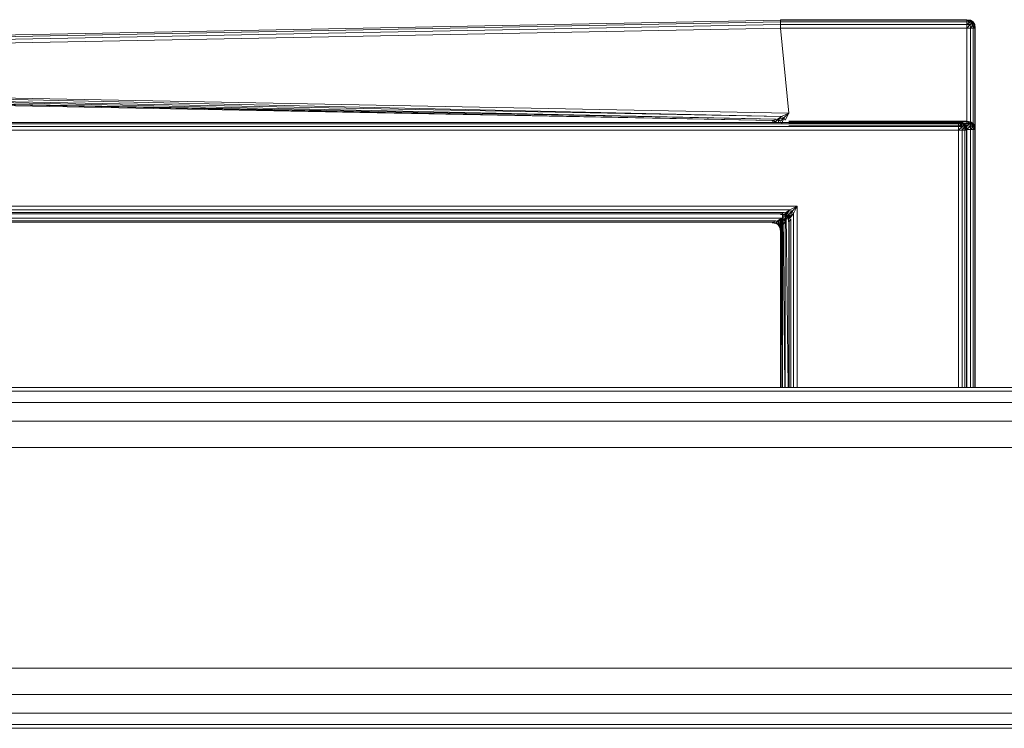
# Model space of a CAD drawing. Header units: millimetres. Extents: x 1 to 3476, y -521 to 159.
# Tile 20 of 130: x 530 to 600, y 108 to 159. Entities that reach past the tile are written whole.
import ezdxf

# ---------------------------------------------------------------- set-up
doc = ezdxf.new("R2010")
doc.units = ezdxf.units.MM
doc.layers.add('VG491211CA_dwg', color=8, linetype='Continuous', lineweight=9)

# ---------------------------------------------------------------- blocks, each defined once
blk = doc.blocks.new('VG491211CA_dwg-300031-Południe')
at = {"color": 18, "lineweight": 9}
for p, q in [((584.198, 158.986), (506.919, 157.493)), ((584.196, 158.874), (506.919, 157.38)), ((506.919, 157.193), (584.197, 158.686)), ((584.196, 158.874), (584.198, 158.986)), ((584.197, 158.686), (584.196, 158.874)), ((597.593, 158.874), (584.196, 158.874)), ((584.196, 158.874), (597.593, 158.874)), ((584.199, 158.424), (584.197, 158.686)), ((584.197, 158.686), (597.593, 158.686)), ((597.593, 158.686), (584.197, 158.686)), ((584.198, 158.986), (584.201, 159.024)), ((584.201, 159.024), (584.198, 158.986)), ((597.593, 158.986), (584.198, 158.986)), ((584.198, 158.986), (597.593, 158.986)), ((597.593, 159.024), (584.201, 159.024)), ((584.201, 159.024), (597.593, 159.024)), ((597.593, 158.986), (597.593, 159.024)), ((597.593, 159.024), (597.837, 158.949)), ((597.593, 159.024), (597.855, 158.986)), ((597.855, 158.986), (597.593, 159.024)), ((597.593, 159.024), (597.837, 158.949)), ((597.593, 159.024), (597.593, 158.986)), ((597.593, 158.874), (597.593, 158.986)), ((597.593, 158.986), (597.799, 158.855)), ((597.593, 158.986), (597.837, 158.949)), ((597.837, 158.949), (597.593, 158.986)), ((597.593, 158.986), (597.799, 158.855)), ((597.593, 158.986), (597.593, 158.874)), ((597.799, 158.855), (597.593, 158.874)), ((597.593, 158.874), (597.593, 158.686)), ((597.593, 158.686), (597.593, 158.874)), ((597.593, 158.874), (597.799, 158.855)), ((597.593, 158.686), (597.799, 158.855)), ((597.593, 158.686), (597.799, 158.855)), ((597.593, 158.686), (597.837, 158.668)), ((597.593, 158.686), (597.593, 158.424)), ((597.837, 158.668), (597.593, 158.686)), ((597.593, 158.424), (597.593, 158.686)), ((597.593, 158.424), (597.837, 158.668)), ((597.593, 158.424), (597.837, 158.668)), ((597.799, 158.855), (597.837, 158.949)), ((597.837, 158.949), (597.799, 158.855)), ((597.968, 158.799), (597.799, 158.855)), ((597.799, 158.855), (597.837, 158.668)), ((597.837, 158.668), (597.799, 158.855)), ((597.799, 158.855), (597.968, 158.799)), ((597.837, 158.949), (597.855, 158.986)), ((597.855, 158.986), (597.837, 158.949)), ((597.837, 158.949), (597.968, 158.799)), ((597.837, 158.949), (598.024, 158.855)), ((598.024, 158.855), (597.837, 158.949)), ((597.837, 158.949), (597.968, 158.799)), ((597.837, 158.668), (597.968, 158.799)), ((597.837, 158.668), (597.968, 158.799)), ((597.837, 158.668), (598.024, 158.63)), ((597.837, 158.668), (597.855, 158.424)), ((598.024, 158.63), (597.837, 158.668)), ((597.855, 158.424), (597.837, 158.668)), ((597.855, 158.986), (598.024, 158.855)), ((597.855, 158.986), (598.043, 158.874)), ((598.043, 158.874), (597.855, 158.986)), ((597.855, 158.986), (598.024, 158.855)), ((597.855, 158.424), (598.024, 158.63)), ((597.855, 158.424), (598.024, 158.63)), ((598.024, 158.855), (597.968, 158.799)), ((597.968, 158.799), (598.024, 158.855)), ((597.968, 158.799), (598.024, 158.63)), ((598.118, 158.668), (597.968, 158.799)), ((598.118, 158.668), (597.968, 158.799)), ((598.024, 158.63), (597.968, 158.799)), ((598.043, 158.874), (598.024, 158.855)), ((598.024, 158.855), (598.043, 158.874)), ((598.118, 158.668), (598.024, 158.855)), ((598.155, 158.686), (598.024, 158.855)), ((598.024, 158.855), (598.118, 158.668)), ((598.155, 158.686), (598.024, 158.855)), ((598.024, 158.63), (598.118, 158.668)), ((598.118, 158.668), (598.024, 158.63)), ((598.024, 158.63), (598.043, 158.424)), ((598.155, 158.424), (598.024, 158.63)), ((598.155, 158.424), (598.024, 158.63)), ((598.043, 158.424), (598.024, 158.63)), ((598.155, 158.686), (598.043, 158.874)), ((598.043, 158.874), (598.155, 158.686)), ((598.118, 158.668), (598.155, 158.686)), ((598.155, 158.686), (598.118, 158.668)), ((598.155, 158.424), (598.118, 158.668)), ((598.193, 158.424), (598.118, 158.668)), ((598.118, 158.668), (598.155, 158.424)), ((598.193, 158.424), (598.118, 158.668)), ((598.193, 158.424), (598.155, 158.686)), ((598.155, 158.686), (598.193, 158.424)), ((584.199, 158.424), (506.919, 156.93)), ((584.793, 152.309), (584.199, 158.424)), ((597.593, 158.424), (584.199, 158.424)), ((597.593, 158.424), (597.855, 158.424)), ((597.593, 151.72), (597.593, 158.424)), ((597.855, 158.424), (598.043, 158.424)), ((597.855, 158.424), (597.855, 132.579)), ((598.043, 158.424), (598.155, 158.424)), ((598.155, 158.424), (598.043, 158.424)), ((598.043, 158.424), (598.043, 132.579)), ((598.155, 158.424), (598.193, 158.424)), ((598.193, 158.424), (598.155, 158.424)), ((598.155, 132.579), (598.155, 158.424)), ((598.155, 158.424), (598.155, 132.579)), ((598.193, 132.579), (598.193, 158.424)), ((598.193, 158.424), (598.193, 132.579)), ((584.793, 152.309), (506.919, 153.814)), ((584.268, 152.057), (506.919, 153.778)), ((584.268, 152.057), (506.919, 153.551)), ((583.893, 151.876), (506.919, 153.526)), ((506.919, 153.364), (583.893, 151.876)), ((506.919, 153.348), (583.668, 151.768)), ((506.919, 153.251), (583.668, 151.768)), ((584.793, 152.309), (584.268, 152.057)), ((584.431, 151.954), (584.793, 152.309)), ((584.53, 151.789), (584.793, 152.309)), ((584.793, 151.641), (323.124, 151.641)), ((584.793, 151.528), (323.124, 151.528)), ((583.668, 151.768), (583.593, 151.732)), ((583.593, 151.732), (583.668, 151.768)), ((583.593, 151.732), (583.855, 151.689)), ((583.855, 151.689), (583.593, 151.732)), ((583.668, 151.768), (583.893, 151.876)), ((583.668, 151.768), (583.893, 151.726)), ((583.668, 151.768), (583.855, 151.689)), ((583.893, 151.726), (583.668, 151.768)), ((583.855, 151.689), (583.668, 151.768)), ((583.893, 151.726), (583.855, 151.689)), ((583.855, 151.689), (583.893, 151.726)), ((583.968, 151.856), (583.893, 151.726)), ((584.043, 151.836), (583.893, 151.726)), ((584.043, 151.836), (583.893, 151.726)), ((583.968, 151.856), (584.268, 152.057)), ((584.043, 151.836), (584.268, 152.057)), ((584.431, 151.954), (584.043, 151.836)), ((584.043, 151.836), (584.193, 151.72)), ((584.193, 151.72), (584.043, 151.836)), ((584.043, 151.836), (584.08, 151.61)), ((584.08, 151.61), (584.043, 151.836)), ((584.193, 151.72), (584.431, 151.954)), ((584.193, 151.72), (584.431, 151.954)), ((584.431, 151.954), (584.268, 152.057)), ((584.268, 152.057), (584.431, 151.954)), ((584.305, 151.569), (584.431, 151.954)), ((584.431, 151.954), (584.305, 151.569)), ((584.53, 151.789), (584.431, 151.954)), ((584.431, 151.954), (584.53, 151.789)), ((597.593, 151.716), (584.793, 151.716)), ((584.793, 151.716), (597.593, 151.716)), ((584.793, 151.678), (596.993, 151.678)), ((596.993, 151.678), (584.793, 151.678)), ((597.593, 151.678), (584.793, 151.678)), ((584.793, 151.678), (597.593, 151.678)), ((584.793, 151.641), (596.993, 151.641)), ((596.993, 151.641), (584.793, 151.641)), ((597.593, 151.566), (584.793, 151.566)), ((584.793, 151.566), (597.593, 151.566)), ((584.793, 151.528), (596.993, 151.528)), ((596.993, 151.528), (584.793, 151.528)), ((596.993, 151.678), (596.993, 151.641)), ((596.993, 151.678), (597.255, 151.641)), ((597.255, 151.641), (596.993, 151.678)), ((596.993, 151.641), (596.993, 151.678)), ((596.993, 151.678), (597.237, 151.603)), ((596.993, 151.678), (597.237, 151.603)), ((596.993, 151.641), (596.993, 151.528)), ((596.993, 151.528), (596.993, 151.641)), ((596.993, 151.641), (597.199, 151.509)), ((596.993, 151.641), (597.237, 151.603)), ((597.237, 151.603), (596.993, 151.641)), ((596.993, 151.641), (597.199, 151.509)), ((596.993, 151.528), (596.993, 151.341)), ((596.993, 151.341), (596.993, 151.528)), ((596.993, 151.528), (597.199, 151.509)), ((597.199, 151.509), (596.993, 151.528)), ((596.993, 151.341), (597.199, 151.509)), ((596.993, 151.341), (597.199, 151.509)), ((597.199, 151.509), (597.237, 151.603)), ((597.237, 151.603), (597.199, 151.509)), ((597.237, 151.322), (597.199, 151.509)), ((597.199, 151.509), (597.368, 151.453)), ((597.368, 151.453), (597.199, 151.509)), ((597.199, 151.509), (597.237, 151.322)), ((597.237, 151.603), (597.255, 151.641)), ((597.255, 151.641), (597.237, 151.603)), ((597.237, 151.603), (597.368, 151.453)), ((597.237, 151.603), (597.424, 151.509)), ((597.424, 151.509), (597.237, 151.603)), ((597.237, 151.603), (597.368, 151.453)), ((597.237, 151.322), (597.368, 151.453)), ((597.237, 151.322), (597.368, 151.453)), ((597.255, 151.641), (597.443, 151.528)), ((597.443, 151.528), (597.255, 151.641)), ((597.255, 151.641), (597.424, 151.509)), ((597.255, 151.641), (597.424, 151.509)), ((597.424, 151.509), (597.368, 151.453)), ((597.368, 151.453), (597.424, 151.509)), ((597.368, 151.453), (597.424, 151.284)), ((597.368, 151.453), (597.424, 151.284)), ((597.518, 151.322), (597.368, 151.453)), ((597.518, 151.322), (597.368, 151.453)), ((597.443, 151.528), (597.424, 151.509)), ((597.424, 151.509), (597.443, 151.528)), ((597.518, 151.322), (597.424, 151.509)), ((597.555, 151.341), (597.424, 151.509)), ((597.424, 151.509), (597.518, 151.322)), ((597.555, 151.341), (597.424, 151.509)), ((597.555, 151.341), (597.443, 151.528)), ((597.443, 151.528), (597.555, 151.341)), ((597.593, 151.678), (597.593, 151.716)), ((597.593, 151.716), (597.837, 151.641)), ((597.593, 151.716), (597.855, 151.678)), ((597.855, 151.678), (597.593, 151.716)), ((597.593, 151.716), (597.837, 151.641)), ((597.593, 151.716), (597.593, 151.678)), ((597.593, 151.566), (597.593, 151.678)), ((597.593, 151.678), (597.799, 151.547)), ((597.593, 151.678), (597.837, 151.641)), ((597.837, 151.641), (597.593, 151.678)), ((597.593, 151.678), (597.799, 151.547)), ((597.593, 151.678), (597.593, 151.566)), ((597.799, 151.547), (597.593, 151.566)), ((597.593, 151.566), (597.593, 151.378)), ((597.593, 151.378), (597.593, 151.566)), ((597.593, 151.566), (597.799, 151.547)), ((597.593, 151.378), (597.799, 151.547)), ((597.593, 151.378), (597.799, 151.547)), ((597.799, 151.547), (597.837, 151.641)), ((597.837, 151.641), (597.799, 151.547)), ((597.968, 151.491), (597.799, 151.547)), ((597.799, 151.547), (597.837, 151.359)), ((597.837, 151.359), (597.799, 151.547)), ((597.799, 151.547), (597.968, 151.491)), ((597.837, 151.641), (597.855, 151.678)), ((597.855, 151.678), (597.837, 151.641)), ((597.837, 151.641), (597.968, 151.491)), ((597.837, 151.641), (598.024, 151.547)), ((598.024, 151.547), (597.837, 151.641)), ((597.837, 151.641), (597.968, 151.491)), ((597.837, 151.359), (597.968, 151.491)), ((597.837, 151.359), (597.968, 151.491)), ((597.855, 151.678), (598.024, 151.547)), ((597.855, 151.678), (598.043, 151.566)), ((598.043, 151.566), (597.855, 151.678)), ((597.855, 151.678), (598.024, 151.547)), ((598.024, 151.547), (597.968, 151.491)), ((597.968, 151.491), (598.024, 151.547)), ((597.968, 151.491), (598.024, 151.322)), ((598.118, 151.359), (597.968, 151.491)), ((598.118, 151.359), (597.968, 151.491)), ((598.024, 151.322), (597.968, 151.491)), ((598.043, 151.566), (598.024, 151.547)), ((598.024, 151.547), (598.043, 151.566)), ((598.155, 151.378), (598.024, 151.547)), ((598.155, 151.378), (598.024, 151.547)), ((598.118, 151.359), (598.024, 151.547)), ((598.155, 151.378), (598.024, 151.547)), ((598.024, 151.547), (598.118, 151.359)), ((598.155, 151.378), (598.024, 151.547)), ((598.155, 151.378), (598.043, 151.566)), ((598.043, 151.566), (598.155, 151.378)), ((598.155, 151.378), (598.043, 151.566)), ((598.043, 151.566), (598.155, 151.378)), ((323.124, 151.341), (584.793, 151.341)), ((323.124, 151.078), (584.793, 151.078)), ((584.793, 151.378), (597.593, 151.378)), ((597.593, 151.378), (584.793, 151.378)), ((596.993, 151.341), (584.793, 151.341)), ((584.793, 151.341), (596.993, 151.341)), ((584.793, 151.078), (596.993, 151.078)), ((596.993, 151.341), (596.993, 151.078)), ((596.993, 151.078), (596.993, 151.341)), ((597.237, 151.322), (596.993, 151.341)), ((596.993, 151.341), (597.237, 151.322)), ((596.993, 151.078), (597.237, 151.322)), ((596.993, 151.078), (597.237, 151.322)), ((596.993, 151.078), (596.993, 132.579)), ((597.255, 151.078), (596.993, 151.078)), ((597.424, 151.284), (597.237, 151.322)), ((597.255, 151.078), (597.237, 151.322)), ((597.237, 151.322), (597.424, 151.284)), ((597.237, 151.322), (597.255, 151.078)), ((597.255, 151.078), (597.424, 151.284)), ((597.255, 151.078), (597.424, 151.284)), ((597.255, 151.078), (597.443, 151.078)), ((597.255, 151.078), (597.255, 132.579)), ((597.443, 151.078), (597.255, 151.078)), ((597.424, 151.284), (597.518, 151.322)), ((597.518, 151.322), (597.424, 151.284)), ((597.424, 151.284), (597.443, 151.078)), ((597.424, 151.284), (597.443, 151.078)), ((597.555, 151.078), (597.424, 151.284)), ((597.555, 151.078), (597.424, 151.284)), ((597.443, 151.078), (597.443, 132.579)), ((597.555, 151.078), (597.443, 151.078)), ((597.443, 151.078), (597.443, 132.579)), ((597.443, 151.078), (597.555, 151.078)), ((597.518, 151.322), (597.555, 151.341)), ((597.555, 151.341), (597.518, 151.322)), ((597.555, 151.078), (597.518, 151.322)), ((597.593, 151.078), (597.518, 151.322)), ((597.518, 151.322), (597.555, 151.078)), ((597.593, 151.078), (597.518, 151.322)), ((597.593, 151.078), (597.555, 151.341)), ((597.555, 151.341), (597.593, 151.078)), ((597.555, 132.579), (597.555, 151.078)), ((597.593, 151.078), (597.555, 151.078)), ((597.555, 151.078), (597.555, 132.579)), ((597.555, 151.078), (597.593, 151.078)), ((597.593, 151.378), (597.837, 151.359)), ((597.593, 151.378), (597.593, 151.116)), ((597.837, 151.359), (597.593, 151.378)), ((597.593, 151.116), (597.593, 151.378)), ((597.593, 151.116), (597.837, 151.359)), ((597.593, 151.116), (597.837, 151.359)), ((597.593, 151.116), (597.855, 151.116)), ((597.855, 151.116), (597.593, 151.116)), ((597.593, 151.116), (597.593, 144.412)), ((597.593, 132.579), (597.593, 151.078)), ((597.593, 151.078), (597.593, 132.579)), ((597.837, 151.359), (598.024, 151.322)), ((597.837, 151.359), (597.855, 151.116)), ((598.024, 151.322), (597.837, 151.359)), ((597.855, 151.116), (597.837, 151.359)), ((597.855, 151.116), (598.024, 151.322)), ((597.855, 151.116), (598.024, 151.322)), ((597.855, 151.116), (598.043, 151.116)), ((598.043, 151.116), (597.855, 151.116)), ((597.855, 151.116), (597.855, 144.412)), ((597.855, 132.579), (597.855, 151.116)), ((598.024, 151.322), (598.118, 151.359)), ((598.118, 151.359), (598.024, 151.322)), ((598.155, 151.116), (598.024, 151.322)), ((598.155, 151.116), (598.024, 151.322)), ((598.024, 151.322), (598.043, 151.116)), ((598.155, 151.116), (598.024, 151.322)), ((598.155, 151.116), (598.024, 151.322)), ((598.043, 151.116), (598.024, 151.322)), ((598.043, 151.116), (598.155, 151.116)), ((598.155, 151.116), (598.043, 151.116)), ((598.043, 151.116), (598.155, 151.116)), ((598.155, 151.116), (598.043, 151.116)), ((598.043, 151.116), (598.043, 144.412)), ((598.043, 132.579), (598.043, 151.116)), ((598.118, 151.359), (598.155, 151.378)), ((598.155, 151.378), (598.118, 151.359)), ((598.118, 151.359), (598.155, 151.378)), ((598.155, 151.378), (598.118, 151.359)), ((598.155, 151.116), (598.118, 151.359)), ((598.193, 151.116), (598.118, 151.359)), ((598.118, 151.359), (598.155, 151.116)), ((598.193, 151.116), (598.118, 151.359)), ((598.155, 151.116), (598.118, 151.359)), ((598.193, 151.116), (598.118, 151.359)), ((598.118, 151.359), (598.155, 151.116)), ((598.193, 151.116), (598.118, 151.359)), ((598.193, 151.116), (598.155, 151.378)), ((598.155, 151.378), (598.193, 151.116)), ((598.193, 151.116), (598.155, 151.378)), ((598.155, 151.378), (598.193, 151.116)), ((598.155, 151.116), (598.193, 151.116)), ((598.193, 151.116), (598.155, 151.116)), ((598.155, 151.116), (598.193, 151.116)), ((598.193, 151.116), (598.155, 151.116)), ((598.155, 144.412), (598.155, 151.116)), ((598.155, 151.116), (598.155, 132.579)), ((598.155, 132.579), (598.155, 151.116)), ((598.155, 151.116), (598.155, 132.579)), ((598.193, 144.412), (598.193, 151.116)), ((598.193, 151.116), (598.193, 132.579)), ((598.193, 132.579), (598.193, 151.116)), ((598.193, 151.116), (598.193, 132.579)), ((585.393, 145.612), (322.524, 145.612)), ((584.868, 145.35), (323.049, 145.35)), ((584.493, 145.162), (323.424, 145.162)), ((584.268, 145.05), (584.493, 145.162)), ((584.568, 145.143), (584.493, 145.012)), ((584.643, 145.125), (584.493, 145.012)), ((584.643, 145.125), (584.493, 145.012)), ((584.568, 145.143), (584.868, 145.35)), ((584.643, 145.125), (584.868, 145.35)), ((585.029, 145.249), (584.643, 145.125)), ((584.643, 145.125), (584.793, 145.012)), ((584.793, 145.012), (584.643, 145.125)), ((584.643, 145.125), (584.68, 144.9)), ((584.68, 144.9), (584.643, 145.125)), ((585.029, 145.249), (584.793, 145.012)), ((585.029, 145.249), (584.793, 145.012)), ((585.393, 145.612), (584.868, 145.35)), ((585.029, 145.249), (584.868, 145.35)), ((584.868, 145.35), (585.029, 145.249)), ((584.905, 144.862), (585.029, 145.249)), ((585.029, 145.249), (584.905, 144.862)), ((584.905, 144.862), (585.13, 145.087)), ((584.924, 144.787), (585.13, 145.087)), ((584.924, 144.787), (585.13, 145.087)), ((584.924, 144.787), (585.13, 145.087)), ((585.393, 145.612), (585.029, 145.249)), ((585.13, 145.087), (585.029, 145.249)), ((585.029, 145.249), (585.13, 145.087)), ((585.13, 145.087), (585.393, 145.612)), ((585.13, 145.087), (585.13, 132.579)), ((585.13, 132.579), (585.13, 145.087)), ((585.393, 132.579), (585.393, 145.612)), ((584.268, 145.05), (456.246, 145.05)), ((584.268, 144.75), (507.782, 144.75)), ((583.893, 144.562), (507.969, 144.562)), ((508.082, 144.45), (583.668, 144.45)), ((583.668, 144.45), (583.593, 144.412)), ((583.593, 144.412), (583.668, 144.45)), ((583.668, 144.45), (583.593, 144.412)), ((583.593, 144.412), (583.668, 144.45)), ((583.593, 144.412), (583.855, 144.375)), ((583.855, 144.375), (583.593, 144.412)), ((583.593, 144.412), (583.855, 144.375)), ((583.855, 144.375), (583.593, 144.412)), ((583.893, 144.562), (583.668, 144.45)), ((583.668, 144.45), (583.893, 144.412)), ((583.668, 144.45), (583.855, 144.375)), ((583.893, 144.412), (583.668, 144.45)), ((583.855, 144.375), (583.668, 144.45)), ((583.668, 144.45), (583.893, 144.412)), ((583.668, 144.45), (583.855, 144.375)), ((583.893, 144.412), (583.668, 144.45)), ((583.855, 144.375), (583.668, 144.45)), ((583.893, 144.412), (583.855, 144.375)), ((583.855, 144.375), (583.893, 144.412)), ((583.893, 144.412), (583.855, 144.375)), ((583.855, 144.375), (583.893, 144.412)), ((583.855, 144.375), (584.043, 144.262)), ((584.043, 144.262), (583.855, 144.375)), ((583.855, 144.375), (584.043, 144.262)), ((584.043, 144.262), (583.855, 144.375)), ((583.968, 144.543), (583.893, 144.412)), ((584.043, 144.525), (583.893, 144.412)), ((584.043, 144.525), (583.893, 144.412)), ((584.043, 144.525), (583.893, 144.412)), ((584.043, 144.525), (583.893, 144.412)), ((583.893, 144.412), (584.08, 144.3)), ((583.893, 144.412), (584.043, 144.262)), ((584.08, 144.3), (583.893, 144.412)), ((584.043, 144.262), (583.893, 144.412)), ((583.893, 144.412), (584.08, 144.3)), ((583.893, 144.412), (584.043, 144.262)), ((584.08, 144.3), (583.893, 144.412)), ((584.043, 144.262), (583.893, 144.412)), ((583.968, 144.543), (584.268, 144.75)), ((584.043, 144.525), (584.268, 144.75)), ((584.429, 144.649), (584.043, 144.525)), ((584.043, 144.525), (584.193, 144.412)), ((584.043, 144.525), (584.193, 144.412)), ((584.193, 144.412), (584.043, 144.525)), ((584.193, 144.412), (584.043, 144.525)), ((584.043, 144.525), (584.08, 144.3)), ((584.08, 144.3), (584.043, 144.525)), ((584.043, 144.525), (584.08, 144.3)), ((584.08, 144.3), (584.043, 144.525)), ((584.08, 144.3), (584.193, 144.412)), ((584.193, 144.412), (584.08, 144.3)), ((584.08, 144.3), (584.193, 144.412)), ((584.193, 144.412), (584.08, 144.3)), ((584.268, 145.05), (584.193, 145.012)), ((584.193, 145.012), (584.268, 145.05)), ((584.193, 145.012), (584.455, 144.975)), ((584.455, 144.975), (584.193, 145.012)), ((584.193, 132.579), (584.193, 144.75)), ((584.193, 144.75), (584.193, 132.579)), ((584.193, 144.412), (584.429, 144.649)), ((584.193, 144.412), (584.429, 144.649)), ((584.193, 144.412), (584.429, 144.649)), ((584.193, 144.412), (584.429, 144.649)), ((584.193, 144.412), (584.305, 144.262)), ((584.193, 144.412), (584.305, 144.262)), ((584.305, 144.262), (584.193, 144.412)), ((584.305, 144.262), (584.193, 144.412)), ((584.23, 132.579), (584.23, 144.75)), ((584.23, 144.75), (584.23, 132.579)), ((584.325, 132.579), (584.263, 144.75)), ((584.263, 144.75), (584.325, 132.579)), ((584.268, 145.05), (584.493, 145.012)), ((584.268, 145.05), (584.455, 144.975)), ((584.493, 145.012), (584.268, 145.05)), ((584.455, 144.975), (584.268, 145.05)), ((584.793, 145.012), (584.268, 144.75)), ((584.429, 144.649), (584.268, 144.75)), ((584.429, 144.649), (584.268, 144.75)), ((584.268, 144.75), (584.429, 144.649)), ((584.268, 144.75), (584.429, 144.649)), ((584.305, 144.262), (584.429, 144.649)), ((584.305, 144.262), (584.429, 144.649)), ((584.429, 144.649), (584.305, 144.262)), ((584.429, 144.649), (584.305, 144.262)), ((584.305, 144.262), (584.53, 144.487)), ((584.305, 144.262), (584.53, 144.487)), ((584.324, 144.187), (584.53, 144.487)), ((584.324, 144.187), (584.53, 144.487)), ((584.324, 144.187), (584.53, 144.487)), ((584.324, 144.187), (584.53, 144.487)), ((584.324, 144.187), (584.53, 144.487)), ((584.324, 144.187), (584.53, 144.487)), ((584.343, 145.048), (584.343, 132.579)), ((584.343, 145.048), (584.343, 132.579)), ((584.501, 132.579), (584.396, 145.043)), ((584.396, 145.043), (584.501, 132.579)), ((584.429, 144.649), (584.793, 145.012)), ((584.53, 144.487), (584.429, 144.649)), ((584.53, 144.487), (584.429, 144.649)), ((584.429, 144.649), (584.53, 144.487)), ((584.429, 144.649), (584.53, 144.487)), ((584.493, 145.012), (584.455, 144.975)), ((584.455, 144.975), (584.493, 145.012)), ((584.455, 144.975), (584.643, 144.862)), ((584.643, 144.862), (584.455, 144.975)), ((584.493, 145.012), (584.68, 144.9)), ((584.493, 145.012), (584.643, 144.862)), ((584.68, 144.9), (584.493, 145.012)), ((584.643, 144.862), (584.493, 145.012)), ((584.53, 132.579), (584.53, 145.033)), ((584.53, 144.487), (584.793, 145.012)), ((584.53, 132.579), (584.53, 144.487)), ((584.53, 144.487), (584.53, 132.579)), ((584.753, 132.579), (584.609, 145.027)), ((584.643, 144.862), (584.68, 144.9)), ((584.68, 144.9), (584.643, 144.862)), ((584.755, 144.675), (584.643, 144.862)), ((584.643, 144.862), (584.755, 144.675)), ((584.793, 144.712), (584.643, 144.862)), ((584.643, 144.862), (584.793, 144.712)), ((584.68, 144.9), (584.793, 145.012)), ((584.793, 145.012), (584.68, 144.9)), ((584.905, 144.862), (584.68, 144.9)), ((584.793, 144.712), (584.68, 144.9)), ((584.68, 144.9), (584.905, 144.862)), ((584.68, 144.9), (584.793, 144.712)), ((584.793, 144.712), (584.755, 144.675)), ((584.755, 144.675), (584.793, 144.712)), ((584.793, 144.412), (584.755, 144.675)), ((584.755, 144.675), (584.793, 144.412)), ((584.83, 144.487), (584.755, 144.675)), ((584.755, 144.675), (584.83, 144.487)), ((584.793, 145.012), (584.905, 144.862)), ((584.905, 144.862), (584.793, 145.012)), ((584.793, 132.579), (584.793, 145.012)), ((584.905, 144.862), (584.793, 144.712)), ((584.905, 144.862), (584.793, 144.712)), ((584.924, 144.787), (584.793, 144.712)), ((584.924, 144.787), (584.793, 144.712)), ((584.83, 144.487), (584.793, 144.712)), ((584.793, 144.712), (584.83, 144.487)), ((584.793, 144.412), (584.83, 144.487)), ((584.83, 144.487), (584.793, 144.412)), ((584.793, 132.579), (584.793, 144.412)), ((584.793, 144.412), (584.793, 132.579)), ((584.83, 144.487), (584.943, 144.712)), ((584.943, 144.712), (584.83, 144.487)), ((584.83, 132.579), (584.83, 144.487)), ((584.83, 144.487), (584.83, 132.579)), ((584.943, 132.579), (584.943, 144.712)), ((584.943, 144.712), (584.943, 132.579)), ((597.593, 144.412), (597.593, 132.579)), ((597.855, 144.412), (597.855, 132.579)), ((598.043, 144.412), (598.043, 132.579)), ((598.155, 132.579), (598.155, 144.412)), ((598.193, 132.579), (598.193, 144.412)), ((584.043, 144.262), (584.08, 144.3)), ((584.08, 144.3), (584.043, 144.262)), ((584.043, 144.262), (584.08, 144.3)), ((584.08, 144.3), (584.043, 144.262)), ((584.193, 144.112), (584.043, 144.262)), ((584.155, 144.075), (584.043, 144.262)), ((584.043, 144.262), (584.193, 144.112)), ((584.043, 144.262), (584.155, 144.075)), ((584.193, 144.112), (584.043, 144.262)), ((584.155, 144.075), (584.043, 144.262)), ((584.043, 144.262), (584.193, 144.112)), ((584.043, 144.262), (584.155, 144.075)), ((584.305, 144.262), (584.08, 144.3)), ((584.193, 144.112), (584.08, 144.3)), ((584.08, 144.3), (584.305, 144.262)), ((584.08, 144.3), (584.193, 144.112)), ((584.305, 144.262), (584.08, 144.3)), ((584.193, 144.112), (584.08, 144.3)), ((584.08, 144.3), (584.305, 144.262)), ((584.08, 144.3), (584.193, 144.112)), ((584.193, 144.112), (584.155, 144.075)), ((584.155, 144.075), (584.193, 144.112)), ((584.193, 144.112), (584.155, 144.075)), ((584.155, 144.075), (584.193, 144.112)), ((584.23, 143.887), (584.155, 144.075)), ((584.193, 143.812), (584.155, 144.075)), ((584.155, 144.075), (584.23, 143.887)), ((584.155, 144.075), (584.193, 143.812)), ((584.23, 143.887), (584.155, 144.075)), ((584.193, 143.812), (584.155, 144.075)), ((584.155, 144.075), (584.23, 143.887)), ((584.155, 144.075), (584.193, 143.812)), ((584.305, 144.262), (584.193, 144.112)), ((584.305, 144.262), (584.193, 144.112)), ((584.305, 144.262), (584.193, 144.112)), ((584.305, 144.262), (584.193, 144.112)), ((584.324, 144.187), (584.193, 144.112)), ((584.324, 144.187), (584.193, 144.112)), ((584.324, 144.187), (584.193, 144.112)), ((584.324, 144.187), (584.193, 144.112)), ((584.23, 143.887), (584.193, 144.112)), ((584.193, 144.112), (584.23, 143.887)), ((584.23, 143.887), (584.193, 144.112)), ((584.193, 144.112), (584.23, 143.887)), ((584.23, 143.887), (584.193, 143.812)), ((584.193, 143.812), (584.23, 143.887)), ((584.23, 143.887), (584.193, 143.812)), ((584.193, 143.812), (584.23, 143.887)), ((584.193, 132.579), (584.193, 143.812)), ((584.193, 143.812), (584.193, 132.579)), ((584.193, 132.579), (584.193, 143.812)), ((584.193, 143.812), (584.193, 132.579)), ((584.343, 144.112), (584.23, 143.887)), ((584.23, 143.887), (584.343, 144.112)), ((584.343, 144.112), (584.23, 143.887)), ((584.23, 143.887), (584.343, 144.112)), ((584.23, 132.579), (584.23, 143.887)), ((584.23, 143.887), (584.23, 132.579)), ((584.23, 132.579), (584.23, 143.887)), ((584.23, 143.887), (584.23, 132.579)), ((584.343, 144.112), (584.343, 132.579)), ((584.343, 144.112), (584.343, 132.579)), ((584.343, 144.112), (584.343, 132.579)), ((584.343, 144.112), (584.343, 132.579)), ((903.786, 132.579), (5.067, 132.579)), ((903.786, 132.309), (5.067, 132.309)), ((5.067, 131.499), (903.786, 131.499)), ((5.067, 130.149), (903.786, 130.149)), ((5.067, 128.259), (903.786, 128.259)), ((903.786, 112.381), (5.067, 112.381)), ((903.786, 110.491), (5.067, 110.491)), ((5.067, 109.141), (903.786, 109.141)), ((5.067, 108.331), (903.786, 108.331)), ((5.067, 108.061), (903.786, 108.061))]:
    blk.add_line(p, q, dxfattribs=at)

msp = doc.modelspace()

# ---------------------------------------------------------------- block references
at = {"layer": 'VG491211CA_dwg', "color": 18}
msp.add_blockref('VG491211CA_dwg-300031-Południe', (0, 0), dxfattribs=at)

doc.saveas('drawing.dxf')
